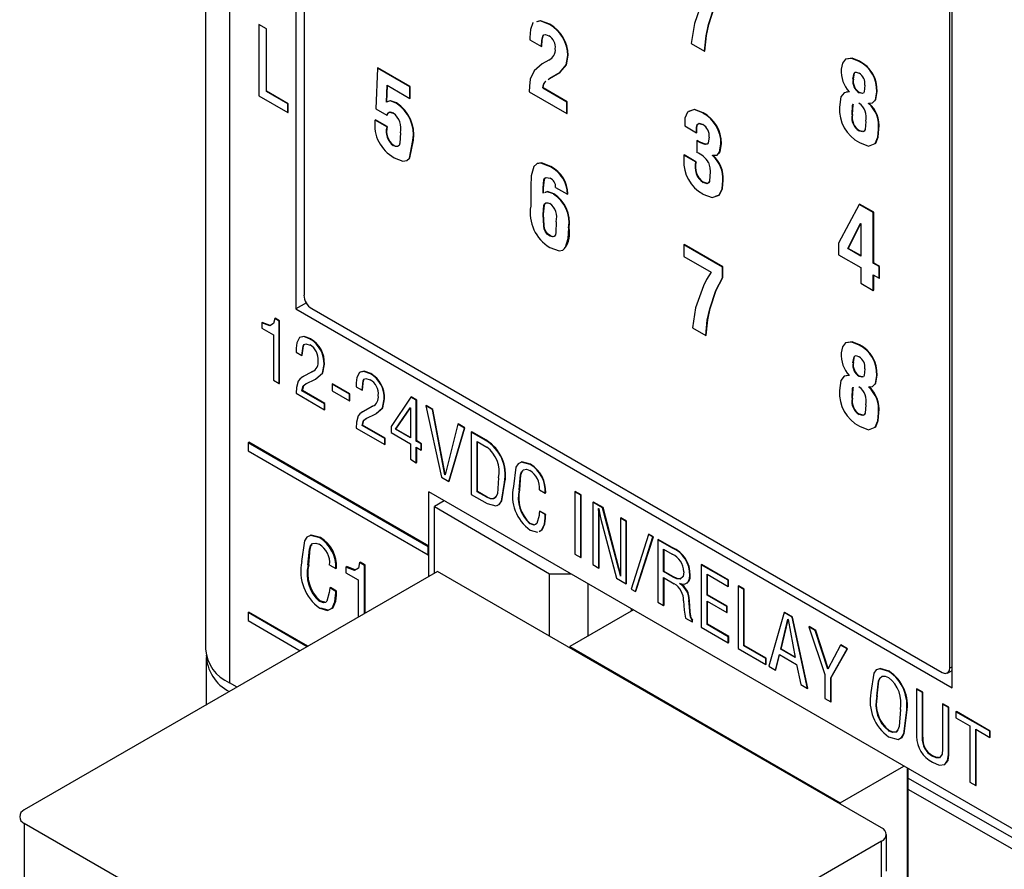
# Model space of a CAD drawing. Header units: millimetres. Extents: x 0 to 559, y 0 to 432.
# Tile 18 of 26: x 348 to 366, y 322 to 338. Entities that reach past the tile are written whole.
import ezdxf

# ---------------------------------------------------------------- set-up
doc = ezdxf.new("R2010")
doc.units = ezdxf.units.MM
doc.header["$LTSCALE"] = 2

msp = doc.modelspace()

# ---------------------------------------------------------------- linework, layer by layer
for p, q in [((351.167, 350.16), (351.167, 326.243)), ((351.606, 349.548), (351.606, 325.63)), ((352.818, 346.358), (352.818, 332.477)), ((352.969, 346.056), (352.969, 332.727)), ((364.838, 325.537), (364.838, 339.418)), ((364.794, 325.901), (364.794, 339.23)), ((352.14, 337.685), (352.141, 337.686)), ((352.14, 337.685), (352.14, 336.379)), ((352.282, 337.603), (352.14, 337.685)), ((352.283, 337.604), (352.141, 337.686)), ((357.463, 337.685), (357.47, 337.689)), ((360.376, 337.683), (360.383, 337.687)), ((352.282, 337.603), (352.283, 337.604)), ((352.282, 336.46), (352.282, 337.603)), ((352.283, 336.461), (352.283, 337.604)), ((357.346, 337.477), (357.36, 337.495)), ((357.104, 337.445), (357.104, 337.405)), ((357.104, 337.405), (357.319, 337.28)), ((357.339, 337.473), (357.346, 337.477)), ((360.059, 337.335), (360.302, 337.194)), ((357.319, 337.28), (357.326, 337.285)), ((360.302, 337.194), (360.309, 337.198)), ((357.449, 337.033), (357.33, 336.964)), ((357.449, 337.033), (357.456, 337.037)), ((357.8, 337.116), (357.807, 337.12)), ((363.133, 337.008), (363.14, 337.012)), ((354.315, 336.887), (354.284, 336.138)), ((354.315, 336.887), (354.322, 336.891)), ((354.908, 336.545), (354.315, 336.887)), ((354.915, 336.549), (354.322, 336.891)), ((357.466, 336.697), (357.653, 336.808)), ((357.473, 336.701), (357.66, 336.812)), ((357.653, 336.808), (357.66, 336.812)), ((357.438, 336.676), (357.466, 336.697)), ((357.466, 336.697), (357.473, 336.701)), ((363.021, 336.682), (363.028, 336.686)), ((352.282, 336.46), (352.283, 336.461)), ((352.675, 336.233), (352.282, 336.46)), ((352.676, 336.234), (352.283, 336.461)), ((354.477, 336.265), (354.491, 336.573)), ((354.484, 336.269), (354.498, 336.569)), ((354.491, 336.573), (354.908, 336.332)), ((354.908, 336.545), (354.915, 336.549)), ((354.908, 336.332), (354.908, 336.545)), ((354.915, 336.336), (354.915, 336.549)), ((357.093, 336.45), (357.782, 336.053)), ((357.339, 336.521), (357.346, 336.525)), ((357.782, 336.265), (357.339, 336.521)), ((357.789, 336.269), (357.346, 336.525)), ((362.959, 336.454), (362.894, 336.444)), ((362.952, 336.45), (362.952, 336.45)), ((362.952, 336.45), (362.952, 336.45)), ((363.132, 336.435), (363.139, 336.439)), ((363.132, 336.435), (363.132, 336.435)), ((363.455, 336.452), (363.462, 336.457)), ((352.14, 336.379), (352.675, 336.07)), ((352.675, 336.233), (352.676, 336.234)), ((352.675, 336.07), (352.675, 336.233)), ((352.676, 336.07), (352.676, 336.234)), ((354.477, 336.265), (354.484, 336.269)), ((354.656, 336.243), (354.663, 336.247)), ((354.908, 336.332), (354.915, 336.336)), ((357.782, 336.265), (357.789, 336.269)), ((357.782, 336.053), (357.782, 336.265)), ((357.789, 336.057), (357.789, 336.269)), ((363.302, 336.24), (363.302, 336.244)), ((363.302, 336.24), (363.309, 336.244)), ((352.675, 336.07), (352.676, 336.07)), ((354.284, 336.138), (354.486, 336.021)), ((357.782, 336.053), (357.789, 336.057)), ((360.27, 336.064), (360.277, 336.068)), ((354.269, 335.935), (354.276, 335.939)), ((354.484, 335.811), (354.269, 335.935)), ((354.491, 335.815), (354.276, 335.939)), ((354.486, 336.021), (354.493, 336.025)), ((363.006, 336.032), (363.013, 336.036)), ((363.006, 336.032), (363.013, 336.036)), ((363.006, 336.032), (363.006, 336.032)), ((363.013, 336.036), (363.013, 336.036)), ((354.484, 335.811), (354.491, 335.815)), ((359.94, 335.826), (360.155, 335.702)), ((360.155, 335.804), (360.162, 335.808)), ((360.155, 335.702), (360.155, 335.804)), ((360.155, 335.702), (360.162, 335.706)), ((360.162, 335.706), (360.162, 335.808)), ((363.134, 335.736), (363.141, 335.74)), ((363.486, 335.764), (363.493, 335.768)), ((354.964, 335.563), (354.971, 335.567)), ((360.16, 335.555), (360.167, 335.559)), ((360.16, 335.555), (360.16, 335.342)), ((354.602, 335.468), (354.609, 335.473)), ((360.314, 335.487), (360.321, 335.491)), ((360.604, 335.499), (360.611, 335.503)), ((359.924, 335.29), (359.931, 335.295)), ((359.924, 335.29), (359.924, 335.205)), ((360.139, 335.167), (359.924, 335.29)), ((360.146, 335.171), (359.931, 335.295)), ((360.139, 335.167), (360.146, 335.171)), ((360.449, 335.285), (360.449, 335.289)), ((360.449, 335.285), (360.456, 335.289)), ((357.482, 335.077), (357.489, 335.081)), ((360.276, 334.79), (360.283, 334.794)), ((360.635, 334.826), (360.642, 334.83)), ((357.12, 334.715), (357.12, 334.361)), ((357.347, 334.685), (357.354, 334.69)), ((357.347, 334.593), (357.347, 334.685)), ((357.354, 334.597), (357.354, 334.69)), ((357.576, 334.702), (357.791, 334.579)), ((357.535, 334.581), (357.542, 334.585)), ((357.791, 334.579), (357.798, 334.583)), ((363.136, 334.39), (362.756, 333.68)), ((363.136, 334.39), (363.143, 334.394)), ((363.393, 334.241), (363.136, 334.39)), ((363.4, 334.245), (363.143, 334.394)), ((357.35, 334.208), (357.357, 334.212)), ((363.393, 334.241), (363.4, 334.245)), ((363.393, 333.312), (363.393, 334.241)), ((363.4, 333.316), (363.4, 334.245)), ((357.815, 333.959), (357.822, 333.963)), ((362.928, 333.581), (363.159, 334.042)), ((362.935, 333.585), (363.163, 334.038)), ((363.159, 334.042), (363.163, 334.04)), ((363.163, 334.04), (363.163, 333.445)), ((357.474, 333.811), (357.481, 333.815)), ((359.923, 333.65), (359.93, 333.654)), ((360.632, 333.241), (359.923, 333.65)), ((359.923, 333.65), (359.926, 333.436)), ((360.639, 333.245), (359.93, 333.654)), ((362.756, 333.68), (362.756, 333.468)), ((362.928, 333.581), (362.935, 333.585)), ((363.163, 333.445), (362.928, 333.581)), ((363.163, 333.453), (362.935, 333.585)), ((359.926, 333.436), (360.427, 333.146)), ((362.756, 333.468), (363.163, 333.233)), ((360.632, 333.241), (360.639, 333.245)), ((360.632, 333.046), (360.632, 333.241)), ((360.639, 333.05), (360.639, 333.245)), ((363.163, 333.233), (363.163, 332.946)), ((363.393, 333.312), (363.4, 333.316)), ((363.5, 333.25), (363.393, 333.312)), ((363.508, 333.254), (363.4, 333.316)), ((363.5, 333.25), (363.508, 333.254)), ((363.5, 333.038), (363.5, 333.25)), ((363.508, 333.042), (363.508, 333.254)), ((360.632, 333.046), (360.639, 333.05)), ((363.393, 333.1), (363.5, 333.038)), ((363.393, 332.813), (363.393, 333.1)), ((363.4, 332.817), (363.4, 333.095)), ((363.5, 333.038), (363.508, 333.042)), ((363.163, 332.946), (363.393, 332.813)), ((363.393, 332.813), (363.4, 332.817)), ((353.012, 332.589), (352.818, 332.477)), ((352.818, 332.477), (364.838, 325.537)), ((353.111, 332.482), (364.653, 325.819)), ((360.398, 332.477), (360.405, 332.481)), ((352.432, 332.3), (352.439, 332.304)), ((352.515, 332.252), (352.432, 332.3)), ((352.522, 332.256), (352.439, 332.304)), ((352.197, 332.223), (352.204, 332.227)), ((352.197, 332.223), (352.197, 332.126)), ((352.197, 332.126), (352.409, 332.004)), ((352.515, 332.252), (352.522, 332.256)), ((352.515, 331.109), (352.515, 332.252)), ((352.522, 331.113), (352.522, 332.256)), ((360.081, 332.129), (360.324, 331.988)), ((352.409, 332.004), (352.409, 331.17)), ((353.084, 331.923), (353.091, 331.927)), ((360.324, 331.988), (360.331, 331.993)), ((352.825, 331.756), (352.825, 331.686)), ((363.133, 331.814), (363.14, 331.818)), ((352.825, 331.686), (352.931, 331.624)), ((352.931, 331.624), (352.938, 331.628)), ((353.336, 331.461), (353.343, 331.465)), ((363.021, 331.489), (363.028, 331.493)), ((353.123, 331.329), (352.936, 331.225)), ((352.936, 331.225), (352.944, 331.23)), ((353.13, 331.333), (352.944, 331.23)), ((353.004, 331.105), (353.181, 331.192)), ((353.123, 331.329), (353.13, 331.333)), ((354.186, 331.287), (354.193, 331.291)), ((362.959, 331.261), (362.894, 331.251)), ((362.952, 331.257), (362.952, 331.257)), ((362.952, 331.257), (362.952, 331.257)), ((363.132, 331.242), (363.139, 331.246)), ((363.132, 331.242), (363.132, 331.242)), ((363.455, 331.259), (363.462, 331.263)), ((352.409, 331.17), (352.515, 331.109)), ((352.515, 331.109), (352.522, 331.113)), ((353.485, 331.099), (353.492, 331.103)), ((353.802, 330.916), (353.485, 331.099)), ((353.485, 331.099), (353.485, 330.973)), ((353.809, 330.92), (353.492, 331.103)), ((353.926, 331.12), (353.927, 331.05)), ((353.927, 331.05), (354.033, 330.988)), ((363.302, 331.047), (363.302, 331.051)), ((363.302, 331.047), (363.309, 331.051)), ((352.824, 330.931), (353.346, 330.629)), ((352.932, 330.979), (352.94, 330.983)), ((353.346, 330.741), (352.932, 330.979)), ((353.353, 330.745), (352.94, 330.983)), ((353.485, 330.973), (353.802, 330.79)), ((353.802, 330.916), (353.809, 330.92)), ((353.802, 330.79), (353.802, 330.916)), ((353.809, 330.794), (353.809, 330.92)), ((354.033, 330.988), (354.04, 330.992)), ((354.438, 330.825), (354.445, 330.829)), ((354.927, 330.86), (354.562, 330.324)), ((354.927, 330.86), (354.934, 330.864)), ((355.024, 330.803), (354.927, 330.86)), ((355.032, 330.807), (354.934, 330.864)), ((363.006, 330.839), (363.013, 330.843)), ((363.006, 330.839), (363.013, 330.843)), ((363.006, 330.839), (363.006, 330.839)), ((363.013, 330.843), (363.013, 330.843)), ((353.346, 330.741), (353.353, 330.745)), ((353.346, 330.629), (353.346, 330.741)), ((353.353, 330.633), (353.353, 330.745)), ((353.802, 330.79), (353.809, 330.794)), ((354.225, 330.693), (354.038, 330.59)), ((354.232, 330.697), (354.045, 330.594)), ((354.225, 330.693), (354.232, 330.697)), ((354.646, 330.273), (354.915, 330.667)), ((354.653, 330.277), (354.918, 330.664)), ((354.915, 330.667), (354.918, 330.665)), ((354.918, 330.665), (354.918, 330.116)), ((355.024, 330.803), (355.032, 330.807)), ((355.024, 330.054), (355.024, 330.803)), ((355.032, 330.058), (355.032, 330.807)), ((355.2, 330.702), (355.207, 330.706)), ((355.2, 330.702), (355.484, 329.395)), ((355.321, 330.632), (355.2, 330.702)), ((355.328, 330.636), (355.207, 330.706)), ((353.346, 330.629), (353.353, 330.633)), ((354.038, 330.59), (354.045, 330.594)), ((354.105, 330.469), (354.282, 330.556)), ((355.321, 330.632), (355.328, 330.636)), ((355.55, 329.44), (355.321, 330.632)), ((355.556, 329.451), (355.328, 330.636)), ((363.134, 330.543), (363.141, 330.547)), ((363.486, 330.571), (363.493, 330.575)), ((353.925, 330.295), (354.447, 329.993)), ((354.034, 330.343), (354.041, 330.347)), ((354.447, 330.105), (354.034, 330.343)), ((354.454, 330.109), (354.041, 330.347)), ((354.562, 330.324), (354.562, 330.21)), ((355.784, 330.365), (355.553, 329.438)), ((355.62, 329.316), (355.906, 330.295)), ((355.627, 329.32), (355.913, 330.299)), ((355.784, 330.365), (355.791, 330.369)), ((355.906, 330.295), (355.784, 330.365)), ((355.913, 330.299), (355.791, 330.369)), ((355.906, 330.295), (355.913, 330.299)), ((354.447, 330.105), (354.454, 330.109)), ((354.447, 329.993), (354.447, 330.105)), ((354.454, 329.997), (354.454, 330.109)), ((354.562, 330.21), (354.918, 330.004)), ((354.646, 330.273), (354.653, 330.277)), ((354.918, 330.116), (354.646, 330.273)), ((354.918, 330.124), (354.653, 330.277)), ((356.032, 330.222), (356.039, 330.226)), ((356.032, 330.222), (356.032, 329.079)), ((356.301, 330.066), (356.032, 330.222)), ((356.309, 330.07), (356.039, 330.226)), ((351.946, 330.026), (351.96, 330.034)), ((355.243, 328.122), (351.946, 330.026)), ((351.946, 330.026), (351.946, 329.879)), ((355.257, 328.13), (351.96, 330.034)), ((354.447, 329.993), (354.454, 329.997)), ((354.918, 330.004), (354.918, 329.722)), ((355.024, 330.054), (355.032, 330.058)), ((355.113, 330.003), (355.024, 330.054)), ((355.024, 329.943), (355.113, 329.892)), ((355.024, 329.66), (355.024, 329.943)), ((355.12, 330.007), (355.032, 330.058)), ((355.032, 329.664), (355.032, 329.939)), ((355.113, 330.003), (355.12, 330.007)), ((355.113, 329.892), (355.113, 330.003)), ((355.12, 329.896), (355.12, 330.007)), ((356.138, 330.049), (356.315, 329.947)), ((356.138, 329.129), (356.138, 330.049)), ((356.145, 329.133), (356.145, 330.045)), ((356.301, 330.066), (356.309, 330.07)), ((351.946, 329.879), (355.243, 327.975)), ((355.113, 329.892), (355.12, 329.896)), ((354.918, 329.722), (355.024, 329.66)), ((355.024, 329.66), (355.032, 329.664)), ((357.111, 329.627), (357.118, 329.631)), ((355.484, 329.395), (355.62, 329.316)), ((355.55, 329.44), (355.554, 329.442)), ((355.553, 329.438), (355.55, 329.44)), ((355.62, 329.316), (355.627, 329.32)), ((356.641, 329.298), (356.648, 329.302)), ((366.05, 322.894), (355.257, 329.125)), ((355.257, 328.13), (355.257, 329.125)), ((356.032, 329.079), (356.322, 328.911)), ((356.138, 329.129), (356.145, 329.133)), ((356.315, 329.027), (356.138, 329.129)), ((356.322, 329.031), (356.145, 329.133)), ((356.315, 329.027), (356.322, 329.031)), ((356.911, 329.162), (356.918, 329.166)), ((357.28, 329.163), (357.387, 329.102)), ((357.387, 329.102), (357.394, 329.106)), ((357.929, 329.126), (357.936, 329.131)), ((357.929, 329.126), (357.929, 327.983)), ((358.036, 329.065), (357.929, 329.126)), ((358.043, 329.069), (357.936, 329.131)), ((358.036, 329.065), (358.043, 329.069)), ((358.036, 327.922), (358.036, 329.065)), ((358.043, 327.926), (358.043, 329.069)), ((355.537, 328.963), (355.359, 328.861)), ((355.359, 328.861), (357.465, 327.624)), ((355.359, 327.637), (355.359, 328.861)), ((358.26, 328.936), (358.267, 328.94)), ((358.26, 328.936), (358.26, 327.793)), ((358.437, 328.833), (358.26, 328.936)), ((358.444, 328.838), (358.267, 328.94)), ((358.437, 328.833), (358.444, 328.838)), ((358.733, 327.735), (358.444, 328.838)), ((357.281, 328.771), (357.288, 328.775)), ((357.387, 328.71), (357.281, 328.771)), ((357.394, 328.714), (357.288, 328.775)), ((357.387, 328.71), (357.394, 328.714)), ((358.363, 328.821), (358.366, 328.82)), ((358.726, 327.731), (358.437, 328.833)), ((357.103, 328.544), (357.11, 328.548)), ((357.184, 328.523), (357.11, 328.548)), ((357.382, 328.642), (357.389, 328.646)), ((358.366, 328.644), (358.373, 328.648)), ((358.366, 327.731), (358.366, 328.644)), ((358.373, 327.736), (358.373, 328.648)), ((358.404, 328.625), (358.69, 327.545)), ((358.762, 328.646), (358.769, 328.65)), ((358.868, 328.585), (358.762, 328.646)), ((358.762, 328.646), (358.762, 327.714)), ((358.875, 328.589), (358.769, 328.65)), ((358.868, 328.585), (358.875, 328.589)), ((358.868, 327.442), (358.868, 328.585)), ((358.875, 327.446), (358.875, 328.589)), ((357.112, 328.427), (357.246, 328.388)), ((357.274, 328.403), (357.325, 328.429)), ((357.281, 328.407), (357.332, 328.433)), ((357.325, 328.429), (357.332, 328.433)), ((359.278, 328.348), (358.957, 327.347)), ((359.037, 327.301), (359.358, 328.301)), ((359.044, 327.305), (359.366, 328.305)), ((359.278, 328.348), (359.285, 328.352)), ((359.358, 328.301), (359.278, 328.348)), ((359.366, 328.305), (359.285, 328.352)), ((359.358, 328.301), (359.366, 328.305)), ((353.257, 328.283), (353.271, 328.291)), ((355.243, 328.122), (355.257, 328.13)), ((355.243, 327.975), (355.243, 328.122)), ((355.257, 327.983), (355.257, 328.13)), ((359.447, 328.25), (359.454, 328.254)), ((359.447, 328.25), (359.447, 327.107)), ((359.701, 328.104), (359.447, 328.25)), ((359.708, 328.108), (359.454, 328.254)), ((355.243, 327.975), (355.257, 327.983)), ((355.257, 327.578), (355.257, 327.983)), ((357.929, 327.983), (358.036, 327.922)), ((359.553, 328.078), (359.71, 327.987)), ((359.553, 327.666), (359.553, 328.078)), ((359.561, 327.67), (359.561, 328.073)), ((359.701, 328.104), (359.708, 328.108)), ((353.042, 327.785), (353.057, 327.793)), ((353.439, 327.786), (353.553, 327.72)), ((353.737, 327.748), (353.751, 327.757)), ((353.988, 327.831), (354.002, 327.839)), ((354.077, 327.779), (353.988, 327.831)), ((354.091, 327.787), (354.002, 327.839)), ((354.077, 327.779), (354.091, 327.787)), ((354.077, 326.897), (354.077, 327.779)), ((354.091, 326.905), (354.091, 327.787)), ((358.036, 327.922), (358.043, 327.926)), ((358.26, 327.793), (358.366, 327.731)), ((360.243, 327.791), (360.25, 327.795)), ((360.243, 327.791), (360.243, 326.648)), ((360.735, 327.507), (360.243, 327.791)), ((360.742, 327.511), (360.25, 327.795)), ((355.414, 327.669), (347.848, 323.301)), ((353.553, 327.72), (353.567, 327.728)), ((353.737, 327.748), (353.737, 327.645)), ((353.737, 327.645), (353.963, 327.514)), ((363.546, 322.974), (355.414, 327.669)), ((357.465, 326.484), (357.465, 327.624)), ((357.465, 327.624), (357.858, 327.624)), ((358.366, 327.731), (358.373, 327.736)), ((358.726, 327.731), (358.733, 327.735)), ((358.764, 327.584), (358.762, 327.586)), ((359.553, 327.666), (359.561, 327.67)), ((359.729, 327.564), (359.553, 327.666)), ((359.736, 327.568), (359.561, 327.67)), ((360.032, 327.589), (360.039, 327.593)), ((360.349, 327.618), (360.735, 327.395)), ((360.349, 327.235), (360.349, 327.618)), ((360.356, 327.239), (360.356, 327.614)), ((353.963, 327.514), (353.963, 326.831)), ((358.166, 327.446), (358.166, 326.481)), ((358.69, 327.545), (358.868, 327.442)), ((358.868, 327.442), (358.875, 327.446)), ((359.553, 327.555), (359.748, 327.442)), ((359.553, 327.046), (359.553, 327.555)), ((359.561, 327.05), (359.561, 327.55)), ((359.729, 327.564), (359.736, 327.568)), ((359.845, 327.447), (359.846, 327.45)), ((359.845, 327.447), (359.849, 327.449)), ((360.735, 327.507), (360.742, 327.511)), ((360.735, 327.395), (360.735, 327.507)), ((360.735, 327.395), (360.742, 327.399)), ((360.742, 327.399), (360.742, 327.511)), ((360.916, 327.402), (360.923, 327.406)), ((360.916, 327.402), (360.916, 326.259)), ((361.022, 327.341), (360.916, 327.402)), ((361.029, 327.345), (360.923, 327.406)), ((353.439, 327.366), (353.453, 327.374)), ((353.553, 327.3), (353.439, 327.366)), ((353.567, 327.308), (353.453, 327.374)), ((353.547, 327.227), (353.561, 327.235)), ((353.553, 327.3), (353.567, 327.308)), ((358.957, 327.347), (359.037, 327.301)), ((359.037, 327.301), (359.044, 327.305)), ((360.349, 327.235), (360.356, 327.239)), ((360.711, 327.026), (360.349, 327.235)), ((360.718, 327.03), (360.356, 327.239)), ((361.022, 327.341), (361.029, 327.345)), ((361.022, 326.309), (361.022, 327.341)), ((361.029, 326.313), (361.029, 327.345)), ((353.248, 327.122), (353.262, 327.13)), ((359.447, 327.107), (359.553, 327.046)), ((359.553, 327.046), (359.561, 327.05)), ((360.018, 327.134), (360.025, 327.138)), ((360.349, 327.124), (360.711, 326.914)), ((360.349, 326.698), (360.349, 327.124)), ((360.356, 326.702), (360.356, 327.119)), ((351.946, 326.915), (351.96, 326.923)), ((351.946, 326.915), (351.946, 326.768)), ((353.027, 326.29), (351.946, 326.915)), ((353.041, 326.299), (351.96, 326.923)), ((353.272, 327.005), (353.407, 326.966)), ((353.466, 326.989), (353.501, 327.007)), ((353.487, 326.999), (353.501, 327.007)), ((359.001, 326.963), (357.838, 326.292)), ((358.966, 326.943), (358.966, 326.984)), ((360.038, 326.864), (360.046, 326.868)), ((360.711, 327.026), (360.718, 327.03)), ((360.711, 326.914), (360.711, 327.026)), ((360.711, 326.914), (360.718, 326.919)), ((360.718, 326.919), (360.718, 327.03)), ((361.761, 326.914), (361.478, 325.934)), ((361.761, 326.914), (361.768, 326.918)), ((361.907, 326.83), (361.761, 326.914)), ((361.914, 326.834), (361.768, 326.918)), ((351.946, 326.768), (352.899, 326.217)), ((359.952, 326.816), (360.077, 326.744)), ((360.077, 326.77), (360.084, 326.774)), ((360.077, 326.744), (360.077, 326.77)), ((360.077, 326.744), (360.084, 326.748)), ((360.084, 326.748), (360.084, 326.774)), ((360.349, 326.698), (360.356, 326.702)), ((360.738, 326.473), (360.349, 326.698)), ((360.745, 326.477), (360.356, 326.702)), ((361.699, 326.243), (361.83, 326.792)), ((361.706, 326.247), (361.834, 326.783)), ((361.83, 326.792), (361.833, 326.79)), ((361.833, 326.79), (361.961, 326.092)), ((361.907, 326.83), (361.914, 326.834)), ((362.186, 325.526), (361.907, 326.83)), ((362.193, 325.53), (361.914, 326.834)), ((360.243, 326.648), (360.738, 326.362)), ((362.21, 326.655), (362.217, 326.659)), ((362.21, 326.655), (362.507, 325.784)), ((362.331, 326.585), (362.21, 326.655)), ((362.338, 326.589), (362.217, 326.659)), ((362.331, 326.585), (362.338, 326.589)), ((362.561, 325.88), (362.331, 326.585)), ((362.566, 325.889), (362.338, 326.589)), ((360.738, 326.473), (360.745, 326.477)), ((360.738, 326.362), (360.738, 326.473)), ((360.738, 326.362), (360.745, 326.366)), ((360.745, 326.366), (360.745, 326.477)), ((361.022, 326.309), (361.029, 326.313)), ((361.434, 326.08), (361.029, 326.313)), ((362.792, 326.319), (362.561, 325.88)), ((362.792, 326.319), (362.799, 326.323)), ((362.914, 326.249), (362.792, 326.319)), ((362.921, 326.253), (362.799, 326.323)), ((357.838, 326.292), (362.788, 323.434)), ((357.838, 326.292), (357.838, 326.269)), ((360.916, 326.259), (361.427, 325.964)), ((361.427, 326.076), (361.022, 326.309)), ((361.6, 325.864), (361.673, 326.147)), ((361.607, 325.868), (361.678, 326.144)), ((361.673, 326.147), (361.986, 325.966)), ((361.699, 326.243), (361.706, 326.247)), ((361.961, 326.092), (361.699, 326.243)), ((361.959, 326.101), (361.706, 326.247)), ((362.614, 325.723), (362.914, 326.249)), ((362.621, 325.727), (362.921, 326.253)), ((362.914, 326.249), (362.921, 326.253)), ((351.176, 326.095), (351.176, 325.222)), ((361.427, 326.076), (361.434, 326.08)), ((361.427, 325.964), (361.427, 326.076)), ((361.427, 325.964), (361.434, 325.968)), ((361.434, 325.968), (361.434, 326.08)), ((361.986, 325.966), (362.064, 325.596)), ((361.478, 325.934), (361.6, 325.864)), ((361.6, 325.864), (361.607, 325.868)), ((362.507, 325.784), (362.507, 325.341)), ((363.677, 325.837), (363.684, 325.841)), ((364.751, 325.808), (364.838, 325.855)), ((364.794, 325.901), (364.838, 325.925)), ((351.745, 325.55), (351.606, 325.63)), ((362.064, 325.596), (362.186, 325.526)), ((362.614, 325.723), (362.621, 325.727)), ((362.614, 325.279), (362.614, 325.723)), ((362.621, 325.283), (362.621, 325.727)), ((362.186, 325.526), (362.193, 325.53)), ((363.35, 325.452), (363.351, 325.452)), ((364.184, 325.516), (364.191, 325.52)), ((364.291, 325.454), (364.184, 325.516)), ((364.184, 325.516), (364.184, 324.645)), ((364.298, 325.458), (364.191, 325.52)), ((364.291, 325.454), (364.298, 325.458)), ((364.291, 324.63), (364.291, 325.454)), ((364.298, 324.634), (364.298, 325.458)), ((362.507, 325.341), (362.614, 325.279)), ((362.614, 325.279), (362.621, 325.283)), ((363.459, 325.386), (363.466, 325.39)), ((364.662, 325.24), (364.669, 325.244)), ((364.662, 325.24), (364.662, 324.415)), ((364.768, 325.179), (364.662, 325.24)), ((364.775, 325.183), (364.669, 325.244)), ((363.889, 325.138), (363.889, 325.138)), ((363.998, 325.079), (364.005, 325.083)), ((364.768, 325.179), (364.775, 325.183)), ((364.768, 324.308), (364.768, 325.179)), ((364.775, 324.312), (364.775, 325.183)), ((364.907, 325.098), (364.914, 325.102)), ((365.526, 324.741), (364.907, 325.098)), ((364.907, 325.098), (364.907, 324.987)), ((365.533, 324.745), (364.914, 325.102)), ((364.907, 324.987), (365.163, 324.839)), ((363.674, 324.75), (363.681, 324.754)), ((365.163, 324.839), (365.163, 323.807)), ((365.27, 324.778), (365.526, 324.63)), ((365.27, 323.746), (365.27, 324.778)), ((365.277, 323.75), (365.277, 324.774)), ((365.526, 324.741), (365.533, 324.745)), ((365.526, 324.63), (365.526, 324.741)), ((365.533, 324.634), (365.533, 324.745)), ((364.291, 324.63), (364.298, 324.634)), ((365.526, 324.63), (365.533, 324.634)), ((364.476, 324.287), (364.483, 324.291)), ((364.768, 324.308), (364.775, 324.312)), ((362.788, 323.434), (363.951, 324.106)), ((364.021, 265.695), (364.021, 324.066)), ((364.023, 324.065), (364.023, 323.882)), ((364.023, 323.882), (364.024, 323.679)), ((366.278, 322.603), (364.023, 323.882)), ((365.163, 323.807), (365.27, 323.746)), ((364.024, 323.679), (366.103, 322.5)), ((364.024, 323.679), (364.024, 265.289)), ((365.27, 323.746), (365.277, 323.75)), ((362.788, 323.434), (362.788, 323.412)), ((351.348, 321.035), (347.848, 323.056)), ((347.848, 323.056), (347.848, 266.412)), ((363.546, 322.729), (354.212, 317.341)), ((363.546, 322.056), (363.546, 322.729)), ((363.633, 322.178), (363.633, 322.852))]:
    msp.add_line(p, q)
at = {"flags": 128}
for points in [[(360.376, 337.683), (360.487, 338.022), (360.61, 338.251)], [(360.383, 337.687), (360.494, 338.026), (360.617, 338.255)], [(360.261, 338.106), (360.117, 337.7), (360.059, 337.335)], [(357.165, 337.716), (357.159, 337.714), (357.115, 337.593), (357.104, 337.445)], [(357.463, 337.685), (357.294, 337.75), (357.227, 337.732)], [(357.47, 337.689), (357.301, 337.754), (357.234, 337.736)], [(360.302, 337.194), (360.332, 337.477), (360.376, 337.683)], [(360.309, 337.198), (360.339, 337.481), (360.383, 337.687)], [(357.339, 337.473), (357.36, 337.498), (357.392, 337.502), (357.452, 337.478)], [(357.319, 337.28), (357.321, 337.395), (357.339, 337.473)], [(357.326, 337.285), (357.328, 337.399), (357.346, 337.477)], [(357.33, 336.964), (357.184, 336.837), (357.112, 336.684)], [(357.653, 336.808), (357.771, 336.943), (357.8, 337.116)], [(357.66, 336.812), (357.778, 336.947), (357.807, 337.12)], [(363.133, 337.008), (362.998, 337.062), (362.883, 337.047), (362.826, 336.975), (362.806, 336.865)], [(363.14, 337.012), (363.005, 337.066), (362.89, 337.052), (362.874, 337.032)], [(363.021, 336.682), (363.042, 336.793), (363.059, 336.809), (363.082, 336.813), (363.135, 336.794)], [(363.028, 336.686), (363.049, 336.798), (363.055, 336.804)], [(357.112, 336.684), (357.098, 336.555), (357.093, 336.45)], [(357.346, 336.525), (357.362, 336.596), (357.399, 336.646)], [(362.952, 336.45), (362.858, 336.435), (362.798, 336.361), (362.775, 336.173)], [(363.24, 336.575), (363.225, 336.449), (363.211, 336.427), (363.188, 336.419), (363.132, 336.435)], [(363.201, 336.425), (363.196, 336.423), (363.139, 336.439)], [(363.302, 336.244), (363.38, 336.251), (363.433, 336.304), (363.455, 336.452)], [(363.421, 336.288), (363.441, 336.308), (363.462, 336.457)], [(354.656, 336.243), (354.547, 336.284), (354.477, 336.265)], [(354.663, 336.247), (354.554, 336.288), (354.484, 336.269)], [(363.006, 336.032), (363.015, 336.209), (363.022, 336.23)], [(363.013, 336.036), (363.022, 336.213), (363.029, 336.234)], [(354.486, 336.021), (354.502, 336.061), (354.534, 336.078), (354.602, 336.061)], [(354.493, 336.025), (354.509, 336.065), (354.541, 336.082), (354.609, 336.065)], [(360.27, 336.064), (360.112, 336.125), (359.989, 336.08), (359.945, 335.969), (359.94, 335.826)], [(360.277, 336.068), (360.119, 336.129), (360.009, 336.089)], [(360.155, 335.804), (360.166, 335.851), (360.199, 335.872), (360.272, 335.85)], [(360.162, 335.808), (360.173, 335.856), (360.206, 335.877), (360.279, 335.854)], [(363.256, 335.911), (363.242, 335.759), (363.227, 335.732), (363.2, 335.72), (363.134, 335.736)], [(354.734, 335.698), (354.721, 335.51), (354.709, 335.47), (354.682, 335.448), (354.644, 335.449), (354.602, 335.468)], [(363.139, 335.521), (363.303, 335.457), (363.43, 335.505), (363.475, 335.62), (363.486, 335.764)], [(363.211, 335.726), (363.208, 335.724), (363.141, 335.74)], [(363.424, 335.504), (363.437, 335.509), (363.482, 335.624), (363.493, 335.768)], [(354.622, 335.244), (354.781, 335.184), (354.85, 335.193), (354.901, 335.236), (354.964, 335.563)], [(354.892, 335.226), (354.908, 335.24), (354.971, 335.567)], [(360.314, 335.487), (360.229, 335.518), (360.16, 335.555)], [(360.321, 335.491), (360.236, 335.522), (360.167, 335.559)], [(360.389, 335.621), (360.372, 335.515), (360.348, 335.493), (360.314, 335.487)], [(360.367, 335.508), (360.355, 335.497), (360.321, 335.491)], [(354.665, 335.453), (354.651, 335.453), (354.609, 335.473)], [(360.449, 335.289), (360.531, 335.289), (360.579, 335.349), (360.604, 335.499)], [(360.562, 335.323), (360.587, 335.354), (360.611, 335.503)], [(357.489, 335.081), (357.315, 335.149), (357.24, 335.138), (357.21, 335.11)], [(360.377, 335.159), (360.402, 335.061), (360.405, 334.99)], [(357.482, 335.077), (357.308, 335.145), (357.233, 335.133), (357.179, 335.083), (357.13, 334.914), (357.12, 334.715)], [(360.405, 334.99), (360.392, 334.818), (360.378, 334.785), (360.35, 334.769), (360.276, 334.79)], [(357.347, 334.685), (357.363, 334.841), (357.379, 334.869), (357.406, 334.882), (357.474, 334.869)], [(357.354, 334.69), (357.37, 334.845), (357.386, 334.873), (357.41, 334.885)], [(360.27, 334.58), (360.44, 334.515), (360.572, 334.562), (360.623, 334.677), (360.635, 334.826)], [(360.392, 334.806), (360.385, 334.789), (360.357, 334.773), (360.283, 334.794)], [(360.505, 334.54), (360.579, 334.566), (360.63, 334.681), (360.642, 334.83)], [(357.535, 334.581), (357.419, 334.62), (357.375, 334.604)], [(357.542, 334.585), (357.426, 334.624), (357.383, 334.608)], [(357.35, 334.208), (357.363, 334.37), (357.375, 334.403), (357.399, 334.421), (357.432, 334.421), (357.468, 334.407)], [(357.357, 334.212), (357.37, 334.374), (357.377, 334.394)], [(357.474, 333.811), (357.429, 333.84), (357.391, 333.887), (357.368, 333.943), (357.358, 333.999), (357.35, 334.208)], [(357.481, 333.815), (357.437, 333.844), (357.398, 333.891), (357.375, 333.948), (357.365, 334.003), (357.357, 334.212)], [(357.585, 334.073), (357.58, 333.876), (357.573, 333.831), (357.552, 333.8), (357.516, 333.794), (357.474, 333.811)], [(357.47, 333.6), (357.638, 333.538), (357.71, 333.552), (357.759, 333.604), (357.806, 333.767), (357.815, 333.959)], [(357.543, 333.801), (357.523, 333.799), (357.481, 333.815)], [(360.427, 333.146), (360.34, 333.015), (360.283, 332.9)], [(360.398, 332.477), (360.508, 332.816), (360.632, 333.046)], [(360.405, 332.481), (360.515, 332.821), (360.639, 333.05)], [(360.283, 332.9), (360.139, 332.495), (360.081, 332.129)], [(360.324, 331.988), (360.353, 332.271), (360.398, 332.477)], [(360.331, 331.993), (360.361, 332.275), (360.405, 332.481)], [(352.432, 332.3), (352.409, 332.207), (352.344, 332.168), (352.197, 332.223)], [(352.355, 332.175), (352.351, 332.172), (352.204, 332.227)], [(352.886, 331.95), (352.836, 331.856), (352.825, 331.756)], [(353.084, 331.923), (352.965, 331.968), (352.886, 331.95)], [(353.091, 331.927), (352.972, 331.972), (352.893, 331.954)], [(352.931, 331.624), (352.952, 331.795), (352.971, 331.825), (353.002, 331.837), (353.079, 331.815)], [(352.938, 331.628), (352.959, 331.799), (352.965, 331.809)], [(363.133, 331.814), (362.998, 331.869), (362.883, 331.854), (362.826, 331.782), (362.806, 331.672)], [(363.14, 331.818), (363.005, 331.873), (362.89, 331.858), (362.874, 331.839)], [(363.021, 331.489), (363.042, 331.6), (363.059, 331.616), (363.082, 331.62), (363.135, 331.601)], [(363.028, 331.493), (363.049, 331.604), (363.055, 331.61)], [(353.181, 331.192), (353.307, 331.299), (353.336, 331.461)], [(353.188, 331.196), (353.314, 331.303), (353.343, 331.465)], [(363.24, 331.381), (363.225, 331.256), (363.211, 331.234), (363.188, 331.226), (363.132, 331.242)], [(352.936, 331.225), (352.89, 331.192), (352.862, 331.153)], [(353.988, 331.314), (353.937, 331.22), (353.926, 331.12)], [(354.186, 331.287), (354.066, 331.332), (353.988, 331.314)], [(354.193, 331.291), (354.073, 331.336), (353.995, 331.318)], [(354.033, 330.988), (354.054, 331.159), (354.073, 331.189), (354.103, 331.201), (354.18, 331.179)], [(362.952, 331.257), (362.858, 331.242), (362.798, 331.168), (362.775, 330.98)], [(363.201, 331.232), (363.196, 331.23), (363.139, 331.246)], [(363.302, 331.051), (363.38, 331.058), (363.433, 331.11), (363.455, 331.259)], [(363.421, 331.095), (363.441, 331.115), (363.462, 331.263)], [(352.862, 331.153), (352.831, 331.036), (352.824, 330.931)], [(352.932, 330.979), (352.956, 331.068), (353.004, 331.105)], [(352.94, 330.983), (352.963, 331.072), (353.011, 331.109)], [(354.04, 330.992), (354.061, 331.163), (354.067, 331.173)], [(363.006, 330.839), (363.015, 331.016), (363.022, 331.037)], [(363.013, 330.843), (363.022, 331.02), (363.029, 331.041)], [(354.282, 330.556), (354.408, 330.663), (354.438, 330.825)], [(354.29, 330.56), (354.415, 330.667), (354.445, 330.829)], [(363.256, 330.718), (363.242, 330.566), (363.227, 330.538), (363.2, 330.527), (363.134, 330.543)], [(353.963, 330.518), (353.933, 330.4), (353.925, 330.295)], [(354.038, 330.59), (353.991, 330.556), (353.963, 330.518)], [(354.034, 330.343), (354.058, 330.432), (354.105, 330.469)], [(354.041, 330.347), (354.065, 330.437), (354.112, 330.473)], [(363.139, 330.328), (363.303, 330.264), (363.43, 330.311), (363.475, 330.427), (363.486, 330.571)], [(363.211, 330.533), (363.208, 330.531), (363.141, 330.547)], [(363.424, 330.311), (363.437, 330.315), (363.482, 330.431), (363.493, 330.575)], [(357.111, 329.627), (356.95, 329.669), (356.888, 329.64), (356.85, 329.576), (356.802, 329.222)], [(357.118, 329.631), (356.957, 329.673), (356.946, 329.668)], [(356.533, 329.384), (356.51, 329.089), (356.484, 329.033), (356.441, 328.998), (356.381, 328.997), (356.315, 329.027)], [(356.911, 329.162), (356.934, 329.435), (356.954, 329.493), (356.99, 329.531), (357.042, 329.539), (357.103, 329.52)], [(356.918, 329.166), (356.942, 329.439), (356.961, 329.497), (356.973, 329.51)], [(356.322, 328.911), (356.481, 328.868), (356.543, 328.894), (356.584, 328.955), (356.641, 329.298)], [(356.503, 328.878), (356.551, 328.899), (356.591, 328.959), (356.648, 329.302)], [(356.485, 329.031), (356.448, 329.002), (356.389, 329.001), (356.322, 329.031)], [(357.274, 328.696), (357.233, 328.548), (357.21, 328.526), (357.178, 328.519), (357.103, 328.544)], [(357.281, 328.771), (357.277, 328.729), (357.274, 328.696)], [(357.382, 328.642), (357.384, 328.68), (357.387, 328.71)], [(357.389, 328.646), (357.392, 328.684), (357.394, 328.714)], [(358.366, 328.644), (358.365, 328.743), (358.363, 328.821)], [(358.366, 328.82), (358.384, 328.712), (358.404, 328.625)], [(358.373, 328.648), (358.372, 328.747), (358.371, 328.787)], [(357.325, 328.429), (357.371, 328.536), (357.382, 328.642)], [(357.332, 328.433), (357.378, 328.54), (357.389, 328.646)], [(353.257, 328.283), (353.085, 328.328), (353.019, 328.296), (352.977, 328.228), (352.926, 327.849)], [(353.271, 328.291), (353.099, 328.336), (353.086, 328.33)], [(353.042, 327.785), (353.068, 328.077), (353.089, 328.139), (353.127, 328.18), (353.183, 328.189), (353.248, 328.169)], [(353.057, 327.793), (353.082, 328.085), (353.103, 328.147), (353.118, 328.163)], [(353.988, 327.831), (353.964, 327.731), (353.894, 327.689), (353.737, 327.748)], [(353.919, 327.704), (353.908, 327.697), (353.751, 327.757)], [(358.762, 327.586), (358.743, 327.667), (358.726, 327.731)], [(358.763, 327.613), (358.75, 327.671), (358.733, 327.735)], [(358.762, 327.714), (358.763, 327.641), (358.764, 327.584)], [(359.923, 327.663), (359.909, 327.574), (359.857, 327.528), (359.795, 327.536), (359.729, 327.564)], [(359.846, 327.45), (359.928, 327.433), (359.992, 327.463), (360.021, 327.517), (360.032, 327.589)], [(359.904, 327.568), (359.865, 327.532), (359.802, 327.54), (359.736, 327.568)], [(353.432, 327.286), (353.388, 327.127), (353.363, 327.103), (353.329, 327.096), (353.248, 327.122)], [(353.439, 327.366), (353.435, 327.321), (353.432, 327.286)], [(353.487, 326.999), (353.536, 327.113), (353.547, 327.227)], [(353.501, 327.007), (353.55, 327.122), (353.561, 327.235)], [(353.547, 327.227), (353.55, 327.268), (353.553, 327.3)], [(353.561, 327.235), (353.564, 327.276), (353.567, 327.308)], [(353.348, 327.105), (353.343, 327.104), (353.262, 327.13)], [(359.919, 327.129), (359.929, 326.957), (359.952, 326.816)], [(360.038, 326.864), (360.025, 327.016), (360.018, 327.134)], [(360.046, 326.868), (360.032, 327.02), (360.025, 327.138)], [(353.258, 326.997), (353.402, 326.956), (353.487, 326.999)], [(363.677, 325.837), (363.513, 325.886), (363.446, 325.865), (363.403, 325.806), (363.35, 325.452)], [(363.684, 325.841), (363.52, 325.89), (363.495, 325.882)], [(364.653, 325.819), (364.711, 325.8), (364.762, 325.816), (364.787, 325.852), (364.794, 325.901)], [(363.459, 325.386), (363.489, 325.661), (363.513, 325.715), (363.553, 325.749), (363.609, 325.752), (363.672, 325.728)], [(363.466, 325.39), (363.496, 325.665), (363.521, 325.719), (363.528, 325.725)], [(363.889, 325.138), (363.866, 324.831), (363.845, 324.766), (363.804, 324.724), (363.743, 324.721), (363.674, 324.75)], [(363.674, 324.639), (363.846, 324.592), (363.912, 324.625), (363.951, 324.695), (363.998, 325.079)], [(363.865, 324.602), (363.919, 324.629), (363.958, 324.7), (364.005, 325.083)], [(363.838, 324.756), (363.811, 324.728), (363.75, 324.725), (363.681, 324.754)], [(364.662, 324.415), (364.651, 324.32), (364.608, 324.256), (364.545, 324.258), (364.476, 324.287)], [(364.476, 324.176), (364.599, 324.124), (364.705, 324.135), (364.754, 324.205), (364.768, 324.308)], [(364.587, 324.261), (364.552, 324.262), (364.483, 324.291)], [(364.729, 324.163), (364.761, 324.209), (364.775, 324.312)]]:
    msp.add_lwpolyline(points, dxfattribs=at)
for centre, radius, start, end in [((357.125, 337.1), 0.675, 1.3504, 60.0077), ((357.133, 337.104), 0.675, 1.3504, 60.0077), ((357.328, 337.269), 0.243, 353.1341, 59.1897), ((357.375, 337.214), 0.196, 292.1626, 7.441), ((362.862, 336.479), 0.594, 357.421, 62.8038), ((362.869, 336.483), 0.594, 357.421, 62.8038), ((363.367, 336.829), 0.562, 176.2946, 222.4186), ((362.998, 336.593), 0.243, 355.6256, 55.5263), ((357.489, 336.527), 0.151, 128.2674, 182.1071), ((363.264, 336.642), 0.246, 170.6573, 237.4898), ((363.271, 336.646), 0.246, 170.6573, 237.4898), ((354.286, 335.665), 0.686, 351.398, 57.4309), ((354.293, 335.669), 0.686, 351.398, 57.4309), ((362.951, 335.985), 0.314, 346.3832, 55.1433), ((362.959, 335.833), 0.532, 352.551, 49.817), ((362.966, 335.837), 0.532, 352.551, 49.817), ((354.404, 335.784), 0.341, 345.3536, 54.4866), ((359.975, 335.508), 0.629, 359.1502, 62.0217), ((359.982, 335.512), 0.629, 359.1502, 62.0217), ((363.455, 336.125), 0.681, 175.9244, 242.3803), ((354.952, 335.849), 0.689, 172.802, 241.4116), ((363.275, 335.973), 0.276, 167.7179, 239.0865), ((363.283, 335.977), 0.276, 167.7179, 239.0865), ((354.815, 335.734), 0.34, 166.8531, 231.2146), ((354.822, 335.738), 0.34, 166.8531, 231.2146), ((360.153, 335.645), 0.237, 354.172, 59.9768), ((359.97, 334.896), 0.485, 32.8068, 66.8916), ((360.598, 335.17), 0.674, 176.9792, 240.9629), ((360.48, 335.077), 0.352, 165.2017, 234.5813), ((360.487, 335.081), 0.352, 165.2017, 234.5813), ((360.09, 334.872), 0.547, 355.1306, 48.9705), ((360.097, 334.876), 0.547, 355.1306, 48.9705), ((357.228, 334.574), 0.563, 0.4248, 63.1047), ((357.235, 334.579), 0.563, 0.4248, 63.1047), ((357.407, 334.713), 0.17, 356.4351, 66.8394), ((357.194, 334.053), 0.628, 351.4182, 57.1086), ((357.201, 334.057), 0.628, 351.4182, 57.1086), ((357.853, 334.237), 0.743, 170.4324, 239.0375), ((357.284, 334.155), 0.312, 344.7085, 53.682), ((357.351, 333.864), 0.482, 324.0568, 11.8923), ((353.275, 332.741), 0.307, 182.5403, 237.4597), ((352.822, 331.481), 0.514, 357.7942, 59.3945), ((352.829, 331.485), 0.514, 357.7942, 59.3945), ((352.926, 331.554), 0.303, 354.8693, 59.709), ((362.862, 331.286), 0.594, 357.421, 62.8038), ((362.869, 331.29), 0.594, 357.421, 62.8038), ((363.367, 331.635), 0.562, 176.2946, 222.4186), ((362.998, 331.4), 0.243, 355.6256, 55.5263), ((353.05, 331.494), 0.18, 293.7461, 10.3956), ((363.264, 331.449), 0.246, 170.6573, 237.4898), ((363.271, 331.453), 0.246, 170.6573, 237.4898), ((353.924, 330.845), 0.514, 357.7942, 59.3945), ((353.931, 330.849), 0.514, 357.7942, 59.3945), ((354.028, 330.918), 0.303, 354.8693, 59.709), ((362.951, 330.792), 0.314, 346.3832, 55.1433), ((362.959, 330.64), 0.532, 352.551, 49.817), ((362.966, 330.644), 0.532, 352.551, 49.817), ((354.152, 330.858), 0.18, 293.7461, 10.3956), ((363.455, 330.931), 0.681, 175.9244, 242.3803), ((363.275, 330.78), 0.276, 167.7179, 239.0865), ((363.283, 330.784), 0.276, 167.7179, 239.0865), ((355.91, 329.434), 0.743, 349.4958, 58.2405), ((355.917, 329.438), 0.743, 349.4958, 58.2405), ((355.981, 329.495), 0.562, 348.6863, 53.5808), ((356.804, 329.131), 0.584, 357.1866, 58.2905), ((356.811, 329.135), 0.584, 357.1866, 58.2905), ((356.903, 329.198), 0.379, 354.6966, 58.1942), ((357.558, 329.059), 0.773, 167.8158, 234.8142), ((357.526, 329.014), 0.633, 166.4867, 228.0033), ((357.533, 329.018), 0.633, 166.4867, 228.0033), ((353.034, 327.823), 0.406, 354.6966, 58.1942), ((352.928, 327.751), 0.625, 357.1866, 58.2905), ((352.942, 327.759), 0.625, 357.1866, 58.2905), ((359.501, 327.611), 0.532, 357.6577, 67.8895), ((359.508, 327.615), 0.532, 357.6577, 67.8895), ((359.558, 327.655), 0.366, 1.2382, 65.3279), ((353.736, 327.674), 0.828, 167.8158, 234.8142), ((353.702, 327.626), 0.678, 166.4867, 228.0033), ((353.716, 327.634), 0.678, 166.4867, 228.0033), ((359.909, 327.569), 0.133, 286.1815, 10.6136), ((359.574, 327.144), 0.345, 357.498, 59.845), ((359.662, 327.141), 0.357, 358.755, 58.9443), ((359.669, 327.145), 0.357, 358.755, 58.9443), ((360.176, 326.865), 0.137, 180.3583, 223.9303), ((360.183, 326.869), 0.137, 180.3583, 223.9303), ((351.885, 326.294), 0.72, 184.0943, 247.2258), ((351.956, 326.161), 0.778, 181.6963, 242.9073), ((363.256, 325.211), 0.754, 349.8444, 56.0529), ((363.263, 325.216), 0.754, 349.8444, 56.0529), ((363.304, 325.258), 0.597, 348.4669, 51.9985), ((364.14, 325.295), 0.805, 168.7432, 234.6322), ((364.055, 325.233), 0.615, 165.5786, 231.746), ((364.062, 325.237), 0.615, 165.5786, 231.746), ((364.726, 324.657), 0.542, 181.2073, 242.5264), ((364.653, 324.605), 0.364, 176.0674, 240.8137), ((364.66, 324.609), 0.364, 176.0674, 240.8137), ((347.894, 323.178), 0.131, 110.7838, 249.2165), ((363.499, 322.852), 0.131, 290.7837, 69.2166)]:
    msp.add_arc(centre, radius, start, end)

doc.saveas('drawing.dxf')
